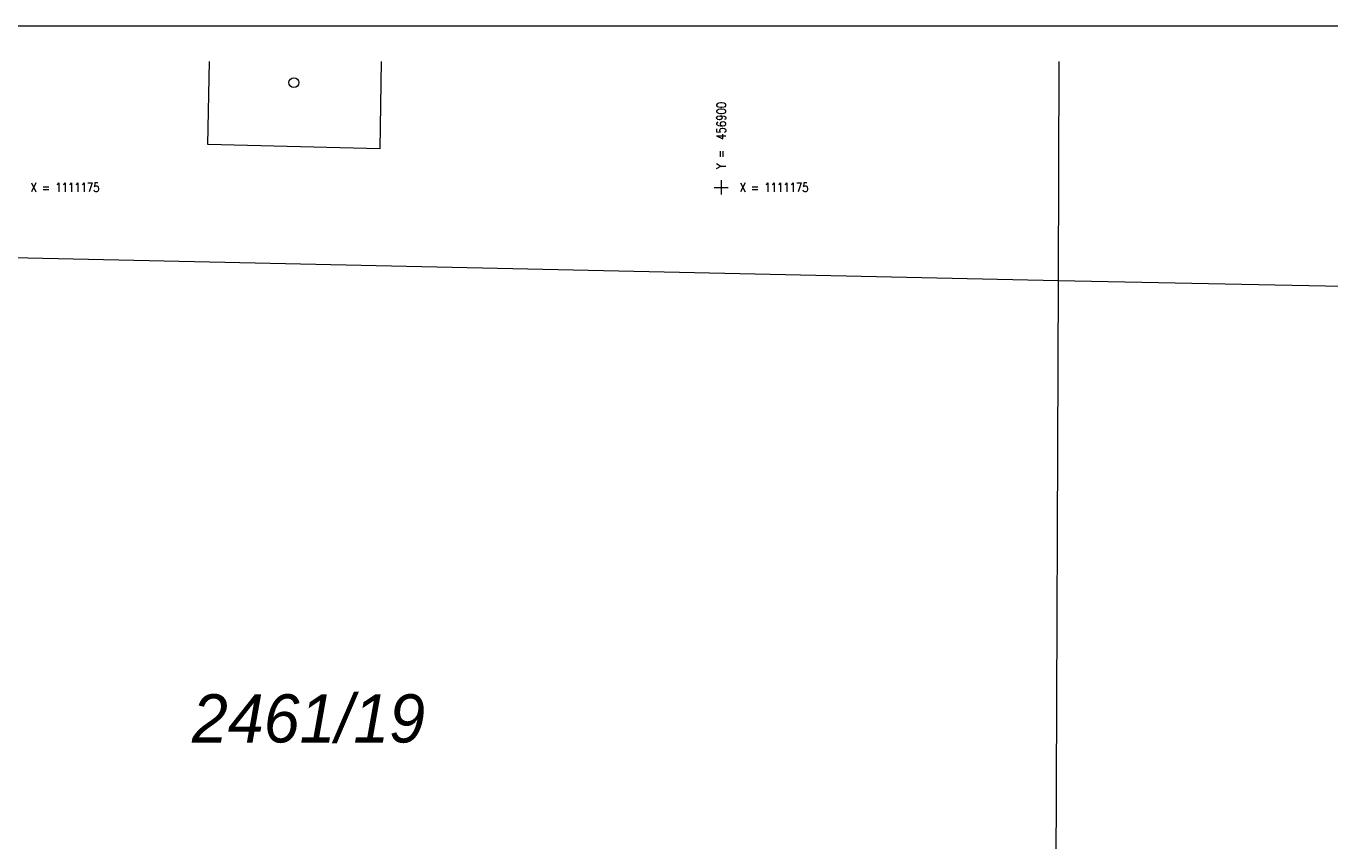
# Model space of a CAD drawing. Header units: metres. Extents: x -457068 to -456753, y -1111244 to -1111169.
# Tile 13 of 19: x -456925 to -456879, y -1111198 to -1111169. Entities that reach past the tile are written whole.
import ezdxf

# ---------------------------------------------------------------- set-up
doc = ezdxf.new("R2010")
doc.units = ezdxf.units.M
doc.header["$MEASUREMENT"] = 0
doc.layers.get('0').update_dxf_attribs({"lineweight": 13})
for name, color, linetype, lineweight in [('Hranice parcel', 9, 'Continuous', 13), ('Parcelní čísla', 9, 'Continuous', 13), ('RAMECEK', 7, 'Continuous', 0), ('SIT', 5, 'Continuous', 13), ('Značky budov', 9, 'Continuous', 13)]:
    doc.layers.add(name, color=color, linetype=linetype, lineweight=lineweight)
doc.styles.add('ROMANS', font='romans.shx')
doc.styles.add('Style-cs_Italics', font='cs_Italics.shx')

# ---------------------------------------------------------------- blocks, each defined once
blk = doc.blocks.new('4.02')
at = {"layer": 'Značky budov', "ltscale": 0.25}
blk.add_circle((-0.0007, 0.0001), 0.0175, dxfattribs=at)
blk = doc.blocks.new('SIT')
at = {"color": 0, "linetype": 'ByBlock', "lineweight": -2}
for p, q in [((-1, 0), (1, 0)), ((0, 1), (0, -1))]:
    blk.add_line(p, q, dxfattribs=at)

msp = doc.modelspace()

# ---------------------------------------------------------------- linework, layer by layer
at = {"layer": 'Hranice parcel', "ltscale": 0.25}
for p, q in [((-456888.093, -1111170.564), (-456888.12, -1111178.28)), ((-456937.6, -1111177.2), (-456888.12, -1111178.28)), ((-456888.12, -1111178.28), (-456888.24, -1111208.28)), ((-456888.12, -1111178.28), (-456838.13, -1111179.28))]:
    msp.add_line(p, q, dxfattribs=at)
at = {"layer": 'Hranice parcel', "ltscale": 0.25, "flags": 128}
msp.add_lwpolyline([(-456911.994, -1111170.564), (-456912.04, -1111173.64), (-456918.1, -1111173.49), (-456918.043, -1111170.564)], dxfattribs=at)
at = {"layer": 'RAMECEK', "ltscale": 0.25, "flags": 128}
msp.add_lwpolyline([(-457067.615, -1111243.564), (-456752.615, -1111243.564), (-456752.615, -1111169.314), (-457067.615, -1111169.314)], close=True, dxfattribs=at)

# ---------------------------------------------------------------- block references
at = {"layer": 'SIT', "ltscale": 0.25, "xscale": 0.25, "yscale": 0.25, "zscale": 0.25}
msp.add_blockref('SIT', (-456900, -1111175), dxfattribs=at)
at = {"layer": 'Značky budov', "ltscale": 0.25, "xscale": 10, "yscale": 10, "zscale": 10}
msp.add_blockref('4.02', (-456915.06, -1111171.31), dxfattribs=at)

# ---------------------------------------------------------------- texts
at = {"layer": 'Parcelní čísla', "style": 'Style-cs_Italics'}
msp.add_text('2461/19', height=1.7, dxfattribs=at).set_placement((-456918.66, -1111194.57))
at = {"layer": 'SIT', "style": 'ROMANS', "width": 0.8}
msp.add_text('Y =  456900', height=0.325, rotation=90, dxfattribs=at).set_placement((-456899.838, -1111174.35))
for p in [(-456924.35, -1111175.163), (-456899.35, -1111175.163)]:
    msp.add_text('X = 1111175', height=0.325, dxfattribs=at).set_placement(p)

doc.saveas('drawing.dxf')
